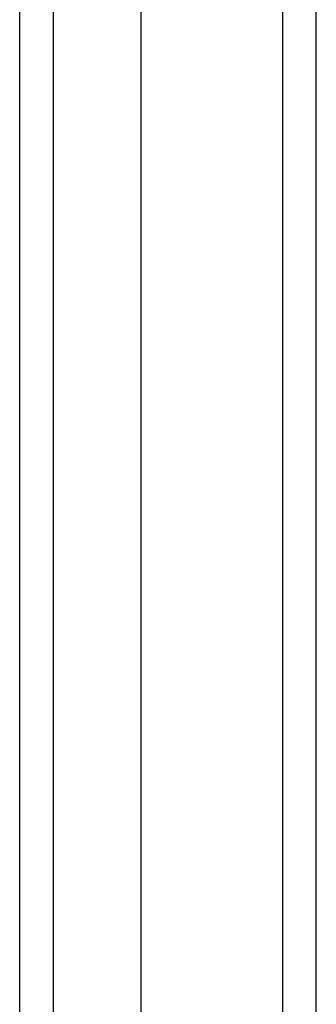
# Model space of a CAD drawing. Header units: inches. Extents: x 0 to 215, y -25 to 140.
# Tile 19 of 63: x 122.082 to 122.948, y 61.524 to 64.396. Entities that reach past the tile are written whole.
import ezdxf

# ---------------------------------------------------------------- set-up
doc = ezdxf.new("R2010")
doc.units = ezdxf.units.IN
doc.header["$LTSCALE"] = 12.924396
doc.header["$MEASUREMENT"] = 0
doc.layers.add('Visible Edges(ANSI)', color=7, linetype='Continuous', lineweight=25)
doc.layers.add('Visible Tangent Edges(ANSI)', color=7, linetype='Continuous', lineweight=25)

msp = doc.modelspace()

# ---------------------------------------------------------------- linework, layer by layer
at = {"layer": 'Visible Edges(ANSI)'}
for p, q in [((122.9479, 58.7504), (122.9479, 88.5555)), ((122.0817, 59.5486), (122.0817, 87.7572)), ((122.4361, 59.5486), (122.4361, 87.7572))]:
    msp.add_line(p, q, dxfattribs=at)
at = {"layer": 'Visible Tangent Edges(ANSI)'}
for p, q in [((122.8489, 88.5555), (122.8489, 58.7504)), ((122.1807, 59.4186), (122.1807, 87.8873))]:
    msp.add_line(p, q, dxfattribs=at)

doc.saveas('drawing.dxf')
